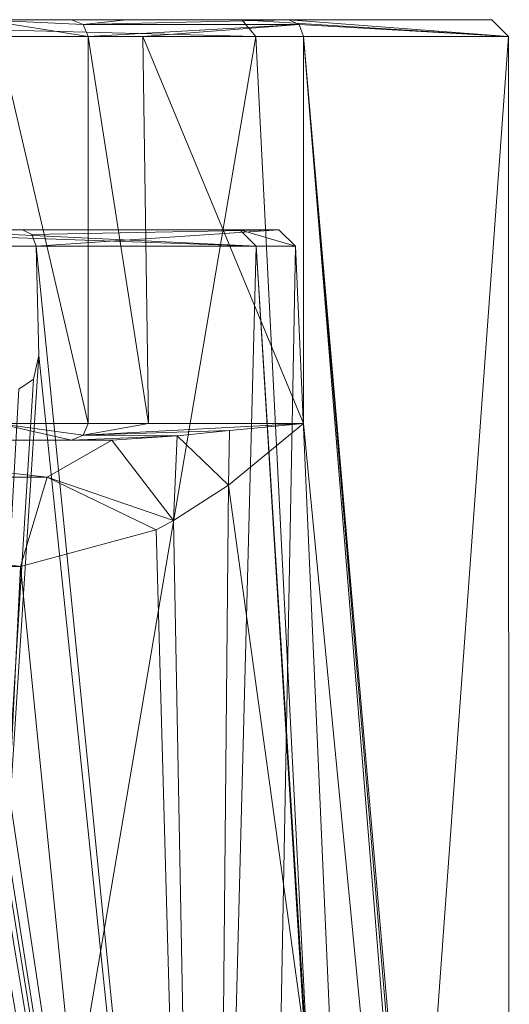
# Model space of a CAD drawing. Header units: millimetres. Extents: x -95 to 95, y -35 to 74.
# Tile 31 of 32: x 15 to 21, y 62 to 74. Entities that reach past the tile are written whole.
import ezdxf

# ---------------------------------------------------------------- set-up
doc = ezdxf.new("R2010")
doc.units = ezdxf.units.MM
doc.header["$LTSCALE"] = 2540
for name, color, linetype, lineweight in [('122', 7, 'Continuous', 18), ('139', 7, 'Continuous', 18), ('140', 7, 'Continuous', 18), ('141', 7, 'Continuous', 18), ('144', 7, 'Continuous', 18), ('146', 7, 'Continuous', 18), ('150', 7, 'Continuous', 18), ('151', 7, 'Continuous', 18), ('152', 7, 'Continuous', 18), ('153', 7, 'Continuous', 18), ('159', 7, 'Continuous', 18), ('160', 7, 'Continuous', 18), ('161', 7, 'Continuous', 18), ('162', 7, 'Continuous', 18), ('163', 7, 'Continuous', 18), ('165', 7, 'Continuous', 18), ('232', 7, 'Continuous', 18), ('242', 7, 'Continuous', 18)]:
    doc.layers.add(name, color=color, linetype=linetype, lineweight=lineweight)

msp = doc.modelspace()

# ---------------------------------------------------------------- linework, layer by layer
at = {"layer": '122', "linetype": 'Continuous'}
for points in [[(10.333, 74, 5.218), (17.992, 74, 12.669), (14.394, 52.797, 8.209), (10.333, 74, 5.218)], [(14.394, 52.797, 8.209), (17.992, 74, 12.669), (19.222, 49.609, 15.045), (14.394, 52.797, 8.209)], [(17.992, 74, 12.669), (20.992, 74, 22.924), (19.222, 49.609, 15.045), (17.992, 74, 12.669)], [(18.558, 69.4, 33.328), (20.894, 45.2, 25.608), (18.558, 74, 33.328), (18.558, 69.4, 33.328)], [(18.558, 74, 33.328), (20.894, 45.2, 25.608), (20.975, 45.318, 24.527), (18.558, 74, 33.328)], [(20.992, 74, 22.924), (18.558, 74, 33.328), (21, 45.668, 23.495), (20.992, 74, 22.924)], [(21, 45.668, 23.495), (18.558, 74, 33.328), (20.975, 45.318, 24.527), (21, 45.668, 23.495)], [(19.222, 49.609, 15.045), (20.992, 74, 22.924), (21, 45.668, 23.495), (19.222, 49.609, 15.045)], [(17.665, 68.665, 34.856), (20.894, 45.2, 25.608), (18.558, 69.4, 33.328), (17.665, 68.665, 34.856)], [(17.013, 68.245, 35.81), (17.443, 45.2, 35.194), (17.665, 68.665, 34.856), (17.013, 68.245, 35.81)], [(17.443, 45.2, 35.194), (20.894, 45.2, 25.608), (17.665, 68.665, 34.856), (17.443, 45.2, 35.194)], [(15.195, 67.7, 37.995), (17.443, 45.2, 35.194), (16.807, 68.135, 36.091), (15.195, 67.7, 37.995)], [(16.807, 68.135, 36.091), (17.443, 45.2, 35.194), (17.013, 68.245, 35.81), (16.807, 68.135, 36.091)], [(14.085, 45.2, 39.076), (15.195, 67.7, 37.995), (8.265, 67.7, 42.805), (14.085, 45.2, 39.076)], [(14.085, 45.2, 39.076), (17.443, 45.2, 35.194), (15.195, 67.7, 37.995), (14.085, 45.2, 39.076)]]:
    msp.add_3dface(points, dxfattribs=at)
at = {"layer": '139', "linetype": 'Continuous'}
for points in [[(-20.792, 74.2, 22.943), (-18.381, 74.2, 33.235), (20.792, 74.2, 22.943), (-20.792, 74.2, 22.943)], [(-17.824, 74.2, 12.779), (-20.792, 74.2, 22.943), (17.824, 74.2, 12.779), (-17.824, 74.2, 12.779)], [(17.824, 74.2, 12.779), (-20.792, 74.2, 22.943), (20.792, 74.2, 22.943), (17.824, 74.2, 12.779)], [(-18.381, 74.2, 33.235), (-16.455, 74.2, 38.272), (18.381, 74.2, 33.235), (-18.381, 74.2, 33.235)], [(20.792, 74.2, 22.943), (-18.381, 74.2, 33.235), (18.381, 74.2, 33.235), (20.792, 74.2, 22.943)], [(10.237, 74.2, 5.394), (-17.824, 74.2, 12.779), (17.824, 74.2, 12.779), (10.237, 74.2, 5.394)], [(-16.455, 74.2, 38.272), (-15.8, 74.2, 43.625), (16.455, 74.2, 38.272), (-16.455, 74.2, 38.272)], [(18.381, 74.2, 33.235), (-16.455, 74.2, 38.272), (16.455, 74.2, 38.272), (18.381, 74.2, 33.235)], [(16.455, 74.2, 38.272), (-15.8, 74.2, 43.625), (15.8, 74.2, 43.625), (16.455, 74.2, 38.272)], [(15.8, 74.2, 43.625), (-15.8, 74.2, 43.625), (-15.8, 74.2, 94.5), (15.8, 74.2, 43.625)], [(15.8, 74.2, 94.5), (15.8, 74.2, 43.625), (-15.8, 74.2, 94.5), (15.8, 74.2, 94.5)], [(-14.756, 74.2, 98.397), (15.8, 74.2, 94.5), (-15.8, 74.2, 94.5), (-14.756, 74.2, 98.397)], [(14.756, 74.2, 98.397), (15.8, 74.2, 94.5), (-14.756, 74.2, 98.397), (14.756, 74.2, 98.397)]]:
    msp.add_3dface(points, dxfattribs=at)
at = {"layer": '140', "linetype": 'Continuous'}
for points in [[(-15.8, 69.2, 94.5), (-15.8, 69.2, 43.625), (15.8, 69.2, 94.5), (-15.8, 69.2, 94.5)], [(15.8, 69.2, 94.5), (-15.8, 69.2, 43.625), (-5.997, 69.2, 45.186), (15.8, 69.2, 94.5)], [(14.756, 69.2, 98.397), (-15.8, 69.2, 94.5), (15.8, 69.2, 94.5), (14.756, 69.2, 98.397)], [(0, 69.2, 46), (15.8, 69.2, 94.5), (-5.997, 69.2, 45.186), (0, 69.2, 46)], [(5.997, 69.2, 45.186), (15.8, 69.2, 94.5), (0, 69.2, 46), (5.997, 69.2, 45.186)], [(15.8, 69.2, 43.625), (15.8, 69.2, 94.5), (5.997, 69.2, 45.186), (15.8, 69.2, 43.625)], [(11.56, 69.2, 42.803), (15.8, 69.2, 43.625), (5.997, 69.2, 45.186), (11.56, 69.2, 42.803)], [(15.926, 69.2, 41.257), (15.8, 69.2, 43.625), (11.56, 69.2, 42.803), (15.926, 69.2, 41.257)], [(16.281, 69.2, 39.03), (15.926, 69.2, 41.257), (11.56, 69.2, 42.803), (16.281, 69.2, 39.03)]]:
    msp.add_3dface(points, dxfattribs=at)
at = {"layer": '141', "linetype": 'Continuous'}
for points in [[(16, 74, 94.5), (16, 69.4, 94.5), (16, 69.4, 43.625), (16, 74, 94.5)], [(16, 74, 43.625), (16, 74, 94.5), (16, 69.4, 43.625), (16, 74, 43.625)]]:
    msp.add_3dface(points, dxfattribs=at)
at = {"layer": '144', "linetype": 'Continuous'}
for points in [[(16, 74, 43.625), (16, 69.4, 43.625), (16.716, 69.4, 38.056), (16, 74, 43.625)], [(16.649, 74, 38.32), (16, 74, 43.625), (16.716, 69.4, 38.056), (16.649, 74, 38.32)], [(18.558, 69.4, 33.328), (18.558, 74, 33.328), (16.649, 74, 38.32), (18.558, 69.4, 33.328)], [(18.558, 69.4, 33.328), (16.649, 74, 38.32), (16.716, 69.4, 38.056), (18.558, 69.4, 33.328)]]:
    msp.add_3dface(points, dxfattribs=at)
at = {"layer": '146', "linetype": 'Continuous'}
for points in [[(16, 69.4, 94.5), (16, 74, 94.5), (14.928, 74, 98.5), (16, 69.4, 94.5)], [(16, 69.4, 94.5), (14.928, 74, 98.5), (14.928, 69.4, 98.5), (16, 69.4, 94.5)]]:
    msp.add_3dface(points, dxfattribs=at)
at = {"layer": '150', "linetype": 'Continuous'}
for points in [[(15.8, 74.2, 94.5), (14.756, 74.2, 98.397), (15.941, 74.141, 94.5), (15.8, 74.2, 94.5)], [(16, 74, 94.5), (14.756, 74.2, 98.397), (14.928, 74, 98.5), (16, 74, 94.5)], [(14.756, 74.2, 98.397), (16, 74, 94.5), (15.941, 74.141, 94.5), (14.756, 74.2, 98.397)]]:
    msp.add_3dface(points, dxfattribs=at)
at = {"layer": '151', "linetype": 'Continuous'}
for points in [[(15.8, 74.2, 43.625), (15.8, 74.2, 94.5), (15.941, 74.141, 94.5), (15.8, 74.2, 43.625)], [(15.8, 74.2, 43.625), (15.941, 74.141, 94.5), (15.941, 74.141, 43.625), (15.8, 74.2, 43.625)], [(16, 74, 94.5), (16, 74, 43.625), (15.941, 74.141, 43.625), (16, 74, 94.5)], [(15.941, 74.141, 94.5), (16, 74, 94.5), (15.941, 74.141, 43.625), (15.941, 74.141, 94.5)]]:
    msp.add_3dface(points, dxfattribs=at)
at = {"layer": '152', "linetype": 'Continuous'}
for points in [[(16.455, 74.2, 38.272), (15.8, 74.2, 43.625), (15.941, 74.141, 43.625), (16.455, 74.2, 38.272)], [(18.381, 74.2, 33.235), (16.455, 74.2, 38.272), (15.941, 74.141, 43.625), (18.381, 74.2, 33.235)], [(18.381, 74.2, 33.235), (15.941, 74.141, 43.625), (18.506, 74.141, 33.301), (18.381, 74.2, 33.235)], [(15.941, 74.141, 43.625), (16, 74, 43.625), (18.506, 74.141, 33.301), (15.941, 74.141, 43.625)], [(16, 74, 43.625), (16.649, 74, 38.32), (18.506, 74.141, 33.301), (16, 74, 43.625)], [(16.649, 74, 38.32), (18.558, 74, 33.328), (18.506, 74.141, 33.301), (16.649, 74, 38.32)]]:
    msp.add_3dface(points, dxfattribs=at)
at = {"layer": '153', "linetype": 'Continuous'}
for points in [[(17.992, 74, 12.669), (10.333, 74, 5.218), (10.237, 74.2, 5.394), (17.992, 74, 12.669)], [(17.992, 74, 12.669), (10.237, 74.2, 5.394), (17.824, 74.2, 12.779), (17.992, 74, 12.669)], [(20.992, 74, 22.924), (17.992, 74, 12.669), (17.824, 74.2, 12.779), (20.992, 74, 22.924)], [(20.992, 74, 22.924), (17.824, 74.2, 12.779), (20.792, 74.2, 22.943), (20.992, 74, 22.924)], [(20.992, 74, 22.924), (20.792, 74.2, 22.943), (18.381, 74.2, 33.235), (20.992, 74, 22.924)], [(20.992, 74, 22.924), (18.381, 74.2, 33.235), (18.506, 74.141, 33.301), (20.992, 74, 22.924)], [(18.558, 74, 33.328), (20.992, 74, 22.924), (18.506, 74.141, 33.301), (18.558, 74, 33.328)]]:
    msp.add_3dface(points, dxfattribs=at)
at = {"layer": '159', "linetype": 'Continuous'}
for points in [[(14.756, 69.2, 98.397), (15.8, 69.2, 94.5), (14.928, 69.4, 98.5), (14.756, 69.2, 98.397)], [(14.928, 69.4, 98.5), (15.8, 69.2, 94.5), (15.941, 69.259, 94.5), (14.928, 69.4, 98.5)], [(16, 69.4, 94.5), (14.928, 69.4, 98.5), (15.941, 69.259, 94.5), (16, 69.4, 94.5)]]:
    msp.add_3dface(points, dxfattribs=at)
at = {"layer": '160', "linetype": 'Continuous'}
for points in [[(16, 69.4, 43.625), (16, 69.4, 94.5), (15.941, 69.259, 94.5), (16, 69.4, 43.625)], [(16, 69.4, 43.625), (15.941, 69.259, 94.5), (15.941, 69.259, 43.625), (16, 69.4, 43.625)], [(15.8, 69.2, 94.5), (15.8, 69.2, 43.625), (15.941, 69.259, 43.625), (15.8, 69.2, 94.5)], [(15.941, 69.259, 94.5), (15.8, 69.2, 94.5), (15.941, 69.259, 43.625), (15.941, 69.259, 94.5)]]:
    msp.add_3dface(points, dxfattribs=at)
at = {"layer": '161', "linetype": 'Continuous'}
for points in [[(18.558, 69.4, 33.328), (16.716, 69.4, 38.056), (15.941, 69.259, 43.625), (18.558, 69.4, 33.328)], [(18.558, 69.4, 33.328), (15.941, 69.259, 43.625), (17.678, 69.314, 35.146), (18.558, 69.4, 33.328)], [(16.716, 69.4, 38.056), (16, 69.4, 43.625), (15.941, 69.259, 43.625), (16.716, 69.4, 38.056)], [(17.678, 69.314, 35.146), (15.941, 69.259, 43.625), (17.057, 69.251, 36.674), (17.678, 69.314, 35.146)], [(15.941, 69.259, 43.625), (15.8, 69.2, 43.625), (17.057, 69.251, 36.674), (15.941, 69.259, 43.625)], [(15.8, 69.2, 43.625), (16.281, 69.2, 39.03), (17.057, 69.251, 36.674), (15.8, 69.2, 43.625)], [(15.8, 69.2, 43.625), (15.926, 69.2, 41.257), (16.281, 69.2, 39.03), (15.8, 69.2, 43.625)]]:
    msp.add_3dface(points, dxfattribs=at)
at = {"layer": '162', "linetype": 'Continuous'}
for points in [[(17.665, 68.665, 34.856), (17.678, 69.314, 35.146), (17.057, 69.251, 36.674), (17.665, 68.665, 34.856)], [(17.665, 68.665, 34.856), (18.558, 69.4, 33.328), (17.678, 69.314, 35.146), (17.665, 68.665, 34.856)], [(17.013, 68.245, 35.81), (16.281, 69.2, 39.03), (15.513, 68.761, 38.298), (17.013, 68.245, 35.81)], [(16.281, 69.2, 39.03), (17.013, 68.245, 35.81), (17.057, 69.251, 36.674), (16.281, 69.2, 39.03)], [(17.013, 68.245, 35.81), (17.665, 68.665, 34.856), (17.057, 69.251, 36.674), (17.013, 68.245, 35.81)], [(15.195, 67.7, 37.995), (16.807, 68.135, 36.091), (15.513, 68.761, 38.298), (15.195, 67.7, 37.995)], [(16.807, 68.135, 36.091), (17.013, 68.245, 35.81), (15.513, 68.761, 38.298), (16.807, 68.135, 36.091)]]:
    msp.add_3dface(points, dxfattribs=at)
at = {"layer": '163', "linetype": 'Continuous'}
for points in [[(15.513, 68.761, 38.298), (11.56, 69.2, 42.803), (8.437, 68.761, 43.209), (15.513, 68.761, 38.298)], [(16.281, 69.2, 39.03), (11.56, 69.2, 42.803), (15.513, 68.761, 38.298), (16.281, 69.2, 39.03)], [(8.265, 67.7, 42.805), (15.195, 67.7, 37.995), (8.437, 68.761, 43.209), (8.265, 67.7, 42.805)], [(15.195, 67.7, 37.995), (15.513, 68.761, 38.298), (8.437, 68.761, 43.209), (15.195, 67.7, 37.995)]]:
    msp.add_3dface(points, dxfattribs=at)
at = {"layer": '165', "linetype": 'Continuous'}
for points in [[(15.219, 71.7, 35.042), (7.182, 71.7, 27.005), (13.933, 71.7, 13.244), (15.219, 71.7, 35.042)], [(17.802, 71.7, 20.033), (15.219, 71.7, 35.042), (13.933, 71.7, 13.244), (17.802, 71.7, 20.033)], [(18.263, 71.7, 27.845), (15.219, 71.7, 35.042), (17.802, 71.7, 20.033), (18.263, 71.7, 27.845)]]:
    msp.add_3dface(points, dxfattribs=at)
at = {"layer": '232', "linetype": 'Continuous'}
for points in [[(14.111, 70.207, 13.076), (17.416, 49.315, 16.502), (14.079, 71.507, 13.108), (14.111, 70.207, 13.076)], [(14.079, 71.507, 13.108), (17.416, 49.315, 16.502), (17.995, 71.507, 19.98), (14.079, 71.507, 13.108)], [(18.461, 71.507, 27.875), (17.973, 45.49, 32.513), (15.38, 71.507, 35.159), (18.461, 71.507, 27.875)], [(15.38, 71.507, 35.159), (17.973, 45.49, 32.513), (15.413, 70.207, 35.192), (15.38, 71.507, 35.159)], [(17.416, 49.315, 16.502), (19.561, 45.93, 23.643), (17.995, 71.507, 19.98), (17.416, 49.315, 16.502)], [(19.609, 45.49, 25.597), (17.973, 45.49, 32.513), (18.461, 71.507, 27.875), (19.609, 45.49, 25.597)], [(19.615, 45.6, 24.6), (19.609, 45.49, 25.597), (17.995, 71.507, 19.98), (19.615, 45.6, 24.6)], [(17.995, 71.507, 19.98), (19.609, 45.49, 25.597), (18.461, 71.507, 27.875), (17.995, 71.507, 19.98)], [(19.561, 45.93, 23.643), (19.615, 45.6, 24.6), (17.995, 71.507, 19.98), (19.561, 45.93, 23.643)], [(17.973, 45.49, 32.513), (13.824, 45.49, 38.283), (15.413, 70.207, 35.192), (17.973, 45.49, 32.513)], [(15.413, 70.207, 35.192), (13.824, 45.49, 38.283), (15.349, 69.925, 35.295), (15.413, 70.207, 35.192)], [(14.075, 69.996, 13.026), (17.416, 49.315, 16.502), (14.111, 70.207, 13.076), (14.075, 69.996, 13.026)], [(15.349, 69.925, 35.295), (13.824, 45.49, 38.283), (15.178, 69.807, 35.529), (15.349, 69.925, 35.295)], [(13.843, 69.807, 12.773), (17.416, 49.315, 16.502), (14.009, 69.888, 12.951), (13.843, 69.807, 12.773)], [(14.009, 69.888, 12.951), (17.416, 49.315, 16.502), (14.075, 69.996, 13.026), (14.009, 69.888, 12.951)], [(14.231, 51.332, 12.247), (17.416, 49.315, 16.502), (13.843, 69.807, 12.773), (14.231, 51.332, 12.247)]]:
    msp.add_3dface(points, dxfattribs=at)
at = {"layer": '242', "linetype": 'Continuous'}
for points in [[(17.802, 71.7, 20.033), (13.933, 71.7, 13.244), (17.995, 71.507, 19.98), (17.802, 71.7, 20.033)], [(17.995, 71.507, 19.98), (13.933, 71.7, 13.244), (14.033, 71.646, 13.151), (17.995, 71.507, 19.98)], [(14.079, 71.507, 13.108), (17.995, 71.507, 19.98), (14.033, 71.646, 13.151), (14.079, 71.507, 13.108)], [(15.219, 71.7, 35.042), (18.263, 71.7, 27.845), (15.329, 71.646, 35.122), (15.219, 71.7, 35.042)], [(18.263, 71.7, 27.845), (15.38, 71.507, 35.159), (15.329, 71.646, 35.122), (18.263, 71.7, 27.845)], [(18.263, 71.7, 27.845), (18.461, 71.507, 27.875), (15.38, 71.507, 35.159), (18.263, 71.7, 27.845)], [(18.263, 71.7, 27.845), (17.802, 71.7, 20.033), (18.461, 71.507, 27.875), (18.263, 71.7, 27.845)], [(17.802, 71.7, 20.033), (17.995, 71.507, 19.98), (18.461, 71.507, 27.875), (17.802, 71.7, 20.033)]]:
    msp.add_3dface(points, dxfattribs=at)

doc.saveas('drawing.dxf')
